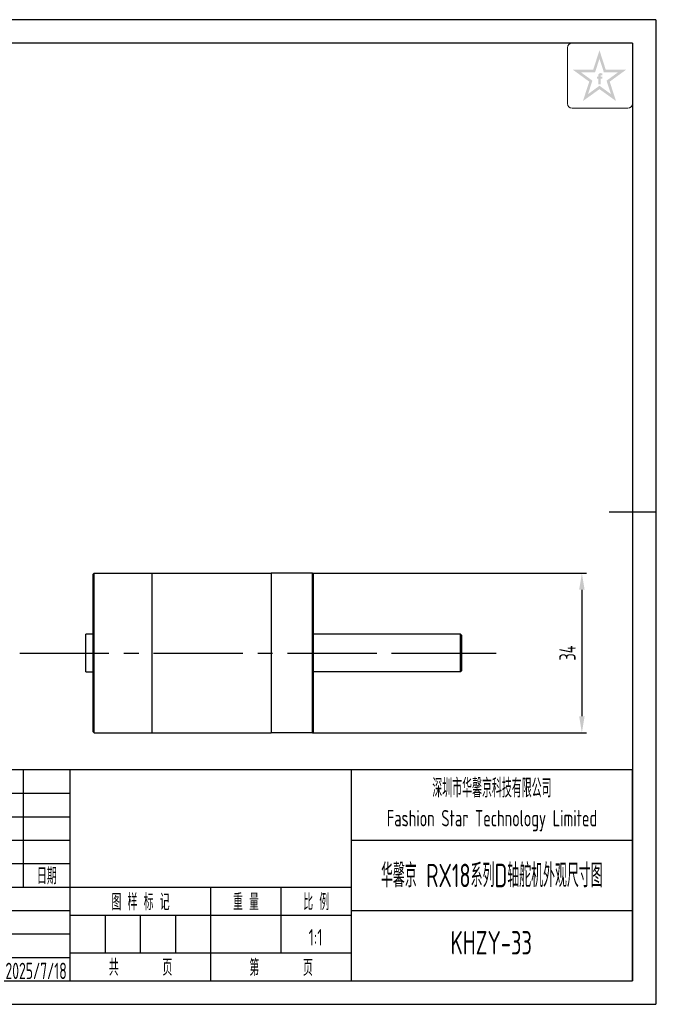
# Model space of a CAD drawing. Header units: inches. Extents: x -26 to 276, y -5 to 205.
# Tile 3 of 3: x 136 to 276, y -5 to 205. Entities that reach past the tile are written whole.
import ezdxf
from ezdxf.enums import TextEntityAlignment as Align

# ---------------------------------------------------------------- set-up
doc = ezdxf.new("R2010")
doc.units = ezdxf.units.IN
doc.header["$MEASUREMENT"] = 0
doc.linetypes.add('CENTER2', pattern=[28.575, 19.05, -3.175, 3.175, -3.175])
for name, color, linetype in [('1轮廓实线层', 7, 'Continuous'), ('2细线层', 4, 'Continuous'), ('3中心线层', 1, 'CENTER2'), ('6文字层', 3, 'Continuous'), ('7标注层', 4, 'Continuous'), ('图框层', 7, 'Continuous')]:
    doc.layers.add(name, color=color, linetype=linetype)
doc.styles.add('PC_TEXTSTYLE', font='ISOCP.SHX', dxfattribs={"width": 0.707, "bigfont": 'GBCBIG.SHX'})
doc.styles.add('PC_TEXTSTYLE4', font='ISOCP.SHX', dxfattribs={"width": 0.707, "bigfont": 'GBCBIG.SHX'})
doc.dimstyles.new('GB_LINEAR', dxfattribs={"dimtxt": 3.5, "dimasz": 3.5, "dimexe": 1, "dimexo": 0, "dimgap": 1.5, "dimtad": 1, "dimdsep": 46, "dimtxsty": 'PC_TEXTSTYLE', "dimcen": 0, "dimclrd": 256, "dimclrt": 3, "dimadec": 0, "dimazin": 2, "dimtp": 0.1, "dimtm": 0.1, "dimtfac": 0.71, "dimtdec": 3, "dimtmove": 0, "dimatfit": 3, "dimfxl": 1, "dimtfill": 1, "dimarcsym": 0})

# ---------------------------------------------------------------- blocks, each defined once
blk = doc.blocks.new('ZwmFrameMain_A4^_^无分区图框^_^landscape')
at = {"layer": '1轮廓实线层'}
for p, q in [((123.5, 205), (123.5, 195)), ((0, 0), (0, 200)), ((267, 200), (0, 200)), ((267, 200), (267, 0)), ((-25, 100), (5, 100)), ((272, 100), (262, 100)), ((123.5, -5), (123.5, 5)), ((0, 0), (267, 0))]:
    blk.add_line(p, q, dxfattribs=at)
at = {"layer": '2细线层'}
for p, q in [((-25, -5), (-25, 205)), ((272, 205), (-25, 205)), ((272, 205), (272, -5)), ((-25, -5), (272, -5))]:
    blk.add_line(p, q, dxfattribs=at)
blk = doc.blocks.new('ZwmFrameMain_标题栏1')
at = {"layer": '1轮廓实线层'}
for p, q in [((-180, 0), (-180, 45)), ((0, 45), (-180, 45)), ((-172, 20), (-172, 45)), ((-165, 20), (-165, 45)), ((-145, 20), (-145, 45)), ((-130, 20), (-130, 45)), ((-120, 0), (-120, 45)), ((0, 0), (0, 45)), ((-60, 30), (0, 30)), ((-180, 20), (-60, 20)), ((-165, 0), (-165, 20)), ((-150, 0), (-150, 20)), ((-135, 0), (-135, 20)), ((-60, 15), (0, 15)), ((-180, 0), (0, 0))]:
    blk.add_line(p, q, dxfattribs=at)
at = {"layer": '1轮廓实线层', "color": 7}
for p, q in [((-60, 0), (-60, 45)), ((-180, 25), (-120, 25))]:
    blk.add_line(p, q, dxfattribs=at)
at = {"layer": '2细线层'}
for p, q in [((-180, 40), (-120, 40)), ((-180, 35), (-120, 35)), ((-180, 30), (-120, 30)), ((-90, 0), (-90, 20)), ((-75, 6), (-75, 20)), ((-180, 15), (-120, 15)), ((-120, 14), (-60, 14)), ((-112.5, 6), (-112.5, 14)), ((-105, 6), (-105, 14)), ((-97.5, 6), (-97.5, 14)), ((-180, 10), (-120, 10)), ((-180, 5), (-120, 5)), ((-120, 6), (-60, 6))]:
    blk.add_line(p, q, dxfattribs=at)
at = {"layer": '6文字层', "style": 'PC_TEXTSTYLE', "width": 0.667}
for s, p in [('标记', (-176, 22.5)), ('处数', (-168.5, 22.5)), (' 更改文件号 ', (-155, 22.5)), (' 签 字 ', (-137.5, 22.5)), (' 日期 ', (-125, 22.5)), (' 设 计 ', (-172.5, 17.51)), (' 标准化 ', (-142.5, 17.51)), (' 图 样 标 记 ', (-105, 17)), (' 重 量 ', (-82.5, 17)), (' 比 例 ', (-67.5, 17)), (' 审 核 ', (-172.5, 7.5)), (' 工 艺 ', (-172.5, 2.5)), (' 日 期 ', (-142.5, 2.5)), ('共       页', (-105, 3)), ('第       页', (-75, 3))]:
    blk.add_text(s, height=3.5, dxfattribs=at).set_placement(p, align=Align.MIDDLE)
at = {"layer": '6文字层', "style": 'PC_TEXTSTYLE', "flags": 8}
for tag, height, width, p, p2 in [('企业名称', 5, 3.445461, (-54.29, 34.82), (-5.27, 34.82)), ('产品名称或材料标记', 7, 1.034456, (-113.46, 28.64), (-66.42, 28.64)), ('图样名称', 5, 3.480264, (-54.79, 19.98), (-5.27, 19.98)), ('标准化', 3.5, 1.756036, (-133.83, 15.37), (-120.75, 15.37)), ('重量', 3.5, 2.448074, (-88.46, 7.54), (-76.55, 7.54)), ('比例', 3.5, 2.367734, (-73.35, 7.54), (-61.93, 7.54)), ('图样代号', 5, 3.489916, (-54.79, 5.63), (-5.52, 5.63)), ('审核', 3.5, 2.723972, (-163.99, 5.37), (-150.63, 5.37)), ('工艺', 3.5, 2.851598, (-164.21, 0.37), (-150.89, 0.37)), ('日期', 3.5, 2.733185, (-133.83, 0.37), (-120.75, 0.37)), ('共几页', 3.5, 0.953151, (-108.58, 1.48), (-101.56, 1.48))]:
    blk.add_attdef(tag, text='', height=height, dxfattribs=dict(at, width=width)).set_placement(p, p2, align=Align.FIT)
at = {"layer": '6文字层', "style": 'PC_TEXTSTYLE', "width": 9.901758, "flags": 8}
blk.add_attdef('设计', text='', height=3.5, rotation=359.5768, dxfattribs=at).set_placement((-164.23, 15.37), (-150.37, 15.27), align=Align.FIT)
at = {"layer": '6文字层', "color": 3, "style": 'PC_TEXTSTYLE', "width": 0.96618, "flags": 8}
blk.add_attdef('第几页', text='', height=3.5, dxfattribs=at).set_placement((-78.29, 1.5), (-71.16, 1.5), align=Align.FIT)
at = {"layer": '6文字层', "color": 0, "style": 'PC_TEXTSTYLE', "width": 0.715273, "flags": 8}
blk.add_attdef('图纸张数', text='', height=3.5, dxfattribs=at).set_placement((-2.66, -3.87), (4.46, -3.87), align=Align.FIT)
blk = doc.blocks.new('*D16')
at = {"layer": '7标注层', "color": 0, "lineweight": -2}
for p, q in [((198.71, 86.92), (257.19, 86.92)), ((198.71, 52.92), (257.19, 52.92))]:
    blk.add_line(p, q, dxfattribs=at)
at = {"layer": '7标注层', "lineweight": -2}
blk.add_line((256.19, 83.42), (256.19, 56.42), dxfattribs=at)
at = {"layer": '7标注层'}
for points in [[(256.78, 83.42), (255.61, 83.42), (256.19, 86.92)], [(255.61, 56.42), (256.78, 56.42), (256.19, 52.92)]]:
    blk.add_solid(points, dxfattribs=at)
at = {"layer": 'Defpoints', "color": 0}
for p in [(198.71, 86.92), (198.71, 52.92), (256.19, 52.92)]:
    blk.add_point(p, dxfattribs=at)
at = {"layer": '7标注层', "color": 3, "insert": (253.12, 69.92), "char_height": 3.5, "attachment_point": 5, "rotation": 90, "style": 'PC_TEXTSTYLE', "bg_fill": 3, "box_fill_scale": 1.25, "bg_fill_color": 257, "bg_fill_transparency": 0}
blk.add_mtext('34', dxfattribs=at)

msp = doc.modelspace()

# ---------------------------------------------------------------- hatches: boundary and pattern name
at = {"layer": '6文字层', "lineweight": 5}
h = msp.add_hatch(color=2, dxfattribs=at)
edge = h.paths.add_edge_path(flags=0)
edge.add_line((260.172, 192.419), (260.567, 192.419))
edge.add_line((260.567, 192.419), (260.567, 192.845))
edge.add_line((260.567, 192.845), (260.176, 192.845))
edge.add_line((260.176, 192.845), (260.176, 193.053))
edge.add_spline(control_points=[(260.176, 193.053), (260.176, 193.078), (260.175, 193.174), (260.364, 193.144), (260.482, 193.127), (260.549, 193.11), (260.577, 193.102)], knot_values=[0, 0, 0, 0, 1.4943482, 5.8188355, 8.4876202, 10.3632598, 10.3632598, 10.3632598, 10.3632598], degree=3, periodic=0)
edge.add_line((260.577, 193.102), (260.577, 193.539))
edge.add_spline(control_points=[(260.577, 193.539), (260.505, 193.556), (260.332, 193.597), (260.084, 193.618), (259.855, 193.514), (259.739, 193.37), (259.72, 193.26), (259.714, 193.229)], knot_values=[0, 0, 0, 0, 4.9341397, 11.9452686, 16.0265909, 21.3569295, 23.4510995, 23.4510995, 23.4510995, 23.4510995], degree=3, periodic=0)
edge.add_line((259.714, 193.229), (259.714, 192.845))
edge.add_line((259.714, 192.845), (259.428, 192.845))
edge.add_line((259.428, 192.845), (259.428, 192.419))
edge.add_line((259.428, 192.419), (259.717, 192.419))
edge.add_line((259.717, 192.419), (259.717, 191.229))
edge.add_line((259.717, 191.229), (260.172, 191.229))
edge.add_line((260.172, 191.229), (260.172, 192.419))
h.paths.add_polyline_path([(265.628, 194.333), (261.288, 194.333), (259.948, 198.473), (258.608, 194.333), (254.268, 194.333), (257.762, 191.785), (256.422, 187.656), (259.948, 190.181), (263.474, 187.656), (262.134, 191.785)])
h.paths.add_polyline_path([(261.461, 191.997), (262.394, 189.124), (259.948, 190.914), (257.502, 189.124), (258.434, 191.997), (255.981, 193.786), (259.012, 193.786), (259.948, 196.673), (260.883, 193.786), (263.915, 193.786)], flags=16)

# ---------------------------------------------------------------- linework, layer by layer
at = {"color": 7, "linetype": 'Continuous', "lineweight": 25}
for p, q in [((151.907, 86.72), (152.107, 86.92)), ((151.907, 84.92), (151.907, 86.72)), ((152.107, 84.92), (152.107, 86.92)), ((152.107, 86.92), (164.507, 86.92)), ((164.507, 84.92), (164.507, 86.92)), ((164.507, 86.92), (189.907, 86.92)), ((189.907, 86.92), (189.907, 84.92)), ((198.707, 86.92), (189.907, 86.92)), ((198.707, 84.92), (198.707, 86.92)), ((198.707, 86.92), (198.907, 86.72)), ((198.907, 84.92), (198.907, 86.72)), ((151.907, 54.92), (151.907, 84.92)), ((152.107, 54.92), (152.107, 84.92)), ((164.507, 54.92), (164.507, 84.92)), ((189.907, 84.92), (189.907, 54.92)), ((198.707, 54.92), (198.707, 84.92)), ((198.907, 54.92), (198.907, 84.92)), ((151.907, 73.92), (150.307, 73.92)), ((150.307, 69.92), (150.307, 73.92)), ((230.307, 73.92), (198.907, 73.92)), ((230.307, 65.92), (230.307, 73.92)), ((230.507, 73.72), (230.307, 73.92)), ((230.507, 73.72), (230.507, 66.12)), ((150.307, 65.92), (150.307, 69.92)), ((150.307, 65.92), (151.907, 65.92)), ((230.307, 65.92), (198.907, 65.92)), ((230.507, 66.12), (230.307, 65.92)), ((151.907, 53.12), (151.907, 54.92)), ((152.107, 52.92), (152.107, 54.92)), ((164.507, 52.92), (164.507, 54.92)), ((189.907, 54.92), (189.907, 52.92)), ((198.707, 52.92), (198.707, 54.92)), ((198.907, 53.12), (198.907, 54.92)), ((151.907, 53.12), (152.107, 52.92)), ((152.107, 52.92), (164.507, 52.92)), ((164.507, 52.92), (189.907, 52.92)), ((198.707, 52.92), (189.907, 52.92)), ((198.707, 52.92), (198.907, 53.12))]:
    msp.add_line(p, q, dxfattribs=at)
at = {"layer": '3中心线层'}
for p, q in [((136.213, 69.92), (237.908, 69.92)), ((217.507, 69.92), (227.507, 69.92))]:
    msp.add_line(p, q, dxfattribs=at)
at = {"layer": '6文字层', "color": 212, "lineweight": 5}
for p, q in [((254.107, 200), (267, 200)), ((267, 200), (267, 187.117)), ((253.11, 187.117), (253.11, 199.003)), ((266.003, 186.12), (254.107, 186.12))]:
    msp.add_line(p, q, dxfattribs=at)
for centre, start, end in [((254.107, 199.003), 90, 180), ((254.107, 187.117), 180, 270), ((266.003, 187.117), 270, 0)]:
    msp.add_arc(centre, 0.997, start, end, dxfattribs=at)

# ---------------------------------------------------------------- block references
at = {"layer": '图框层'}
msp.add_blockref('ZwmFrameMain_A4^_^无分区图框^_^landscape', (0, 0), dxfattribs=at)
ref = msp.add_blockref('ZwmFrameMain_标题栏1', (267, 0), dxfattribs=at)
ref.add_attrib('设计', 'Kerry', (102.771, 15.372), dxfattribs={"layer": '6文字层', "height": 3.5, "rotation": 359.57685, "style": 'PC_TEXTSTYLE', "width": 0.707})
ref.add_attrib('日期', '2025/7/18', dxfattribs={"layer": '6文字层', "height": 3.5, "style": 'PC_TEXTSTYLE', "width": 0.628241}).set_placement((133.165, 0.371), (146.248, 0.371), align=Align.FIT)
ref.add_attrib('图样名称', '华馨京 RX18系列D轴舵机外观尺寸图', dxfattribs={"layer": '6文字层', "height": 5, "style": 'PC_TEXTSTYLE', "width": 0.707}).set_placement((236.973, 19.978), align=Align.CENTER)
ref.add_attrib('图样代号', 'KHZY-33', dxfattribs={"layer": '6文字层', "height": 5, "style": 'PC_TEXTSTYLE', "width": 0.707}).set_placement((236.85, 5.63), align=Align.CENTER)
ref.add_attrib('比例', '1:1', dxfattribs={"layer": '6文字层', "height": 3.5, "style": 'PC_TEXTSTYLE', "width": 0.707}).set_placement((199.359, 7.542), align=Align.CENTER)

# ---------------------------------------------------------------- texts
at = {"layer": '6文字层', "insert": (237, 37.5), "char_height": 3.5, "width": 60, "attachment_point": 5, "style": 'PC_TEXTSTYLE4'}
msp.add_mtext('{\\H1.142857x;深圳市华馨京科技有限公司}\\P\\pxsm1,qc;Fashion Star Technology Limited', dxfattribs=at)

# ---------------------------------------------------------------- next in the draw order: dimensions: what is measured, and where the dimension line sits
at = {"layer": '7标注层'}
dim = msp.add_linear_dim(base=(256.194, 52.92), p1=(198.707, 86.92), p2=(198.707, 52.92), angle=90, dimstyle='GB_LINEAR', override={"dimscale": 1, "dimgap": 1.5, "dimtad": 1, "dimjust": 0, "dimdec": 2, "dimlfac": 1, "dimse1": 0, "dimse2": 0, "dimsd1": 0, "dimsd2": 0, "dimclrd": 256, "dimclre": 0, "dimtofl": 1, "dimtvp": 0.1}, dxfattribs=at)
dim.commit()
dim.dimension.update_dxf_attribs({"geometry": '*D16', "text_midpoint": (253.119, 69.92)})

doc.saveas('drawing.dxf')
